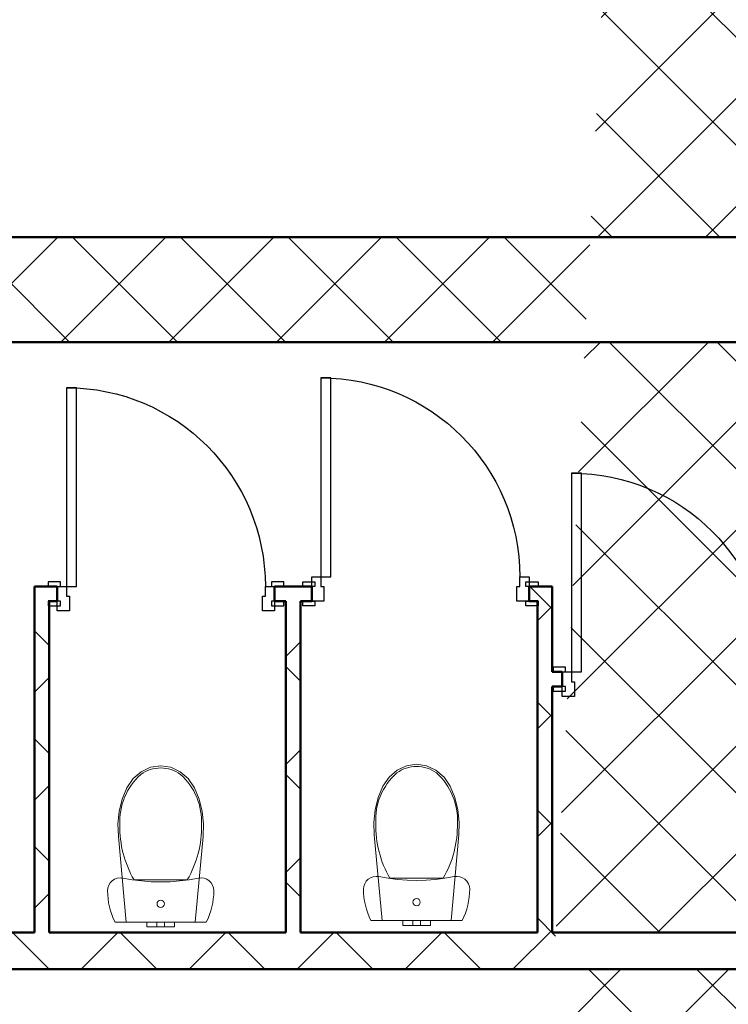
# Model space of a CAD drawing. Header units: millimetres. Extents: x -61343 to 9939, y -6894 to 7453.
# Tile 27 of 255: x -27016 to -26726, y 3616 to 4019. Entities that reach past the tile are written whole.
import ezdxf

# ---------------------------------------------------------------- set-up
doc = ezdxf.new("R2010")
doc.units = ezdxf.units.MM
doc.header["$MEASUREMENT"] = 0
for name, color, linetype, lineweight in [('A_sanitarka', 140, 'Continuous', 13), ('A_wymiary', 253, 'Continuous', 9), ('A_ściany istniejące hatch', 82, 'Continuous', 9)]:
    doc.layers.add(name, color=color, linetype=linetype, lineweight=lineweight)
doc.layers.add('Drzwi Archicad', color=7, linetype='Continuous')
doc.layers.add('Konstrukcja - Ściany zew', color=7, linetype='Continuous')
doc.styles.get("Standard").update_dxf_attribs({"font": 'arial.ttf'})
doc.dimstyles.new('1do100', dxfattribs={"dimtxt": 20, "dimasz": 15, "dimexe": 15, "dimexo": 0.625, "dimgap": 6, "dimtad": 1, "dimtxsty": 'Standard', "dimblk": 'ARCHTICK', "dimcen": 2.5, "dimadec": 0, "dimazin": 0, "dimtfac": 1, "dimtmove": 0, "dimatfit": 3, "dimldrblk": 'OBLIQUE', "dimfxl": 15, "dimfxlon": 1, "dimarcsym": 0})

# ---------------------------------------------------------------- blocks, each defined once
blk = doc.blocks.new('Ściana_25_1', base_point=(-11072.26123587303, 3102.197384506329))
at = {"layer": 'Konstrukcja - Ściany zew', "color": 7, "linetype": 'Continuous', "lineweight": 50, "flags": 128}
for points in [[(-16882.26123587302, 3252.197384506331), (-17472.26123587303, 3252.197384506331)], [(-15852.26123587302, 3252.197384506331), (-16822.26123587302, 3252.197384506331)], [(-14822.26123587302, 3252.19738450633), (-15792.26123587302, 3252.197384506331)], [(-13082.26123587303, 3252.19738450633), (-14762.26123587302, 3252.19738450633)], [(-17472.26123587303, 3102.197384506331), (-13082.26123587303, 3102.19738450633)]]:
    blk.add_lwpolyline(points, dxfattribs=at)
blk = doc.blocks.new('Ściana_26_1', base_point=(-11072.26123587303, 5669.999999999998))
at = {"layer": 'Konstrukcja - Ściany zew', "color": 7, "linetype": 'Continuous', "lineweight": 50, "flags": 128}
for points in [[(-11552.26123587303, 6099.999999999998), (-17472.26123587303, 6100)], [(-17472.26123587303, 5670), (-11552.26123587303, 5669.999999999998)]]:
    blk.add_lwpolyline(points, dxfattribs=at)
blk = doc.blocks.new('Ściana_114_1', base_point=(-16882.26123587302, 4609.174191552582))
at = {"layer": 'Konstrukcja - Ściany zew', "color": 7, "linetype": 'Continuous', "lineweight": 50, "flags": 128}
for points in [[(-16882.26123587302, 4669.174191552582), (-16822.26123587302, 4669.174191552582)], [(-16882.26123587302, 4669.174191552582), (-16882.26123587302, 3252.197384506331)], [(-16822.26123587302, 3252.197384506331), (-16822.26123587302, 4609.174191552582)]]:
    blk.add_lwpolyline(points, dxfattribs=at)
blk = doc.blocks.new('Ściana_115_1', base_point=(-14822.26123587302, 4669.174191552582))
at = {"layer": 'Konstrukcja - Ściany zew', "color": 7, "linetype": 'Continuous', "lineweight": 50, "flags": 128}
for points in [[(-14762.26123587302, 4669.174191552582), (-14822.26123587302, 4669.174191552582)], [(-14762.26123587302, 4319.174191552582), (-14762.26123587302, 4669.174191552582)], [(-14822.26123587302, 4609.174191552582), (-14822.26123587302, 3252.19738450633)], [(-14762.26123587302, 3252.19738450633), (-14762.26123587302, 4259.174191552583)]]:
    blk.add_lwpolyline(points, dxfattribs=at)
blk = doc.blocks.new('Drzwi metalowe 27_22')
at = {"layer": 'Drzwi Archicad', "color": 7, "linetype": 'Continuous', "lineweight": 25}
for p, q in [((366.9999999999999, 0), (366.9999999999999, 814)), ((366.9999999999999, 814), (406.9999999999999, 814)), ((406.9999999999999, 814), (406.9999999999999, 0)), ((-482, 0), (-482, 19)), ((-482, 19), (-432, 19)), ((-432, 0), (-482, 0)), ((-407, 0), (-445, 0)), ((-445, 0), (-445, -100)), ((-432, 19), (-432, 0)), ((-407, -40), (-407, 0)), ((406.9999999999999, 0), (366.9999999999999, 0)), ((445, 0), (407, 0)), ((407, 0), (407, -40)), ((432, 19), (482, 19)), ((432, 0), (432, 19)), ((482, 0), (432, 0)), ((445, -100), (445, 0)), ((482, 19), (482, 0)), ((-395, -40), (-407, -40)), ((-395, -100), (-395, -40)), ((407, -40), (395, -40)), ((395, -40), (395, -100)), ((-482, -79), (-482, -60)), ((-482, -60), (-432, -60)), ((-432, -79), (-482, -79)), ((-432, -60), (-432, -79)), ((432, -60), (482, -60)), ((432, -79), (432, -60)), ((482, -79), (432, -79)), ((482, -60), (482, -79)), ((-445, -100), (-395, -100)), ((395, -100), (445, -100))]:
    blk.add_line(p, q, dxfattribs=at)
at = {"layer": 'Drzwi Archicad', "color": 7, "linetype": 'Continuous', "lineweight": 50}
for p, q in [((-445, 0), (-482, 0)), ((-445, 0), (-482, 0)), ((-445, 0), (-445, -60)), ((-445, 0), (-445, -60)), ((445, 0), (445, -60)), ((445, 0), (445, -60)), ((445, 0), (482, 0)), ((445, 0), (482, 0)), ((-445, -60), (-482, -60)), ((-445, -60), (-482, -60)), ((445, -60), (482, -60)), ((445, -60), (482, -60))]:
    blk.add_line(p, q, dxfattribs=at)
at = {"layer": 'Drzwi Archicad', "color": 7, "linetype": 'Continuous', "lineweight": 25}
blk.add_arc((406.9999999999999, 0), 814, 90, 180, dxfattribs=at)
blk = doc.blocks.new('Ściana_116_1', base_point=(-13082.26123587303, 4319.174191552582))
at = {"layer": 'Konstrukcja - Ściany zew', "color": 7, "linetype": 'Continuous', "lineweight": 50}
for p, q in [((-14720.54434790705, 4319.174191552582), (-14757.54434790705, 4319.174191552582)), ((-14720.54434790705, 4319.174191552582), (-14720.54434790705, 4259.174191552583)), ((-13830.54434790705, 4319.174191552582), (-13793.54434790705, 4319.174191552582)), ((-13830.54434790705, 4319.174191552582), (-13830.54434790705, 4259.174191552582)), ((-14720.54434790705, 4259.174191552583), (-14757.54434790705, 4259.174191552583)), ((-13830.54434790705, 4259.174191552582), (-13793.54434790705, 4259.174191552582))]:
    blk.add_line(p, q, dxfattribs=at)
at = {"layer": 'Konstrukcja - Ściany zew', "color": 7, "linetype": 'Continuous', "lineweight": 50, "flags": 128}
for points in [[(-14720.54435939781, 4319.174191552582), (-14762.26123587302, 4319.174191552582)], [(-13082.26123587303, 4319.174191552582), (-13830.54434688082, 4319.174191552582)], [(-14762.26123587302, 4259.174191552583), (-14720.54434509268, 4259.174191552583)], [(-13830.54433794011, 4259.174191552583), (-13082.26123587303, 4259.174191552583)]]:
    blk.add_lwpolyline(points, dxfattribs=at)
at = {"layer": 'Drzwi Archicad', "color": 21, "linetype": 'Continuous', "lineweight": 13, "true_color": 0xff9955, "xscale": -1, "zscale": 1000}
blk.add_blockref('Drzwi metalowe 27_22', (-14275.54434790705, 4319.174191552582), dxfattribs=at)
blk = doc.blocks.new('Ściana_117_1', base_point=(-15852.26123587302, 4609.174191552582))
at = {"layer": 'Konstrukcja - Ściany zew', "color": 7, "linetype": 'Continuous', "lineweight": 50, "flags": 128}
for points in [[(-15852.26123587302, 4609.174191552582), (-15852.26123587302, 3252.197384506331)], [(-15792.26123587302, 3252.197384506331), (-15792.26123587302, 4609.174191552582)]]:
    blk.add_lwpolyline(points, dxfattribs=at)
blk = doc.blocks.new('Drzwi metalowe 27_23')
at = {"layer": 'Drzwi Archicad', "color": 7, "linetype": 'Continuous', "lineweight": 25}
for p, q in [((366.9999999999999, 0), (366.9999999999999, 814)), ((366.9999999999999, 814), (406.9999999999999, 814)), ((406.9999999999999, 814), (406.9999999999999, 0)), ((-407, 0), (-445, 0)), ((-445, 0), (-445, -100)), ((-407, -40), (-407, 0)), ((406.9999999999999, 0), (366.9999999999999, 0)), ((445, 0), (407, 0)), ((407, 0), (407, -40)), ((445, -100), (445, 0)), ((-432, -21), (-482, -21)), ((-482, -21), (-482, -40.00000000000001)), ((-482, -40.00000000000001), (-432, -40.00000000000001)), ((-432, -40.00000000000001), (-432, -21)), ((-395, -40), (-407, -40)), ((-395, -100), (-395, -40)), ((407, -40), (395, -40)), ((395, -40), (395, -100)), ((482, -21), (432, -21)), ((432, -21), (432, -40.00000000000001)), ((432, -40.00000000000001), (482, -40.00000000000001)), ((482, -40.00000000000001), (482, -21)), ((-432, -100), (-482, -100)), ((-482, -100), (-482, -119)), ((-482, -119), (-432, -119)), ((-445, -100), (-395, -100)), ((-432, -119), (-432, -100)), ((395, -100), (445, -100)), ((482, -100), (432, -100)), ((432, -100), (432, -119)), ((432, -119), (482, -119)), ((482, -119), (482, -100))]:
    blk.add_line(p, q, dxfattribs=at)
at = {"layer": 'Drzwi Archicad', "color": 7, "linetype": 'Continuous', "lineweight": 50}
for p, q in [((-445, -40.00000000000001), (-482, -40.00000000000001)), ((-445, -40.00000000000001), (-482, -40.00000000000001)), ((-445, -100), (-445, -40.00000000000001)), ((-445, -100), (-445, -40.00000000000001)), ((445, -100), (445, -40.00000000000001)), ((445, -100), (445, -40.00000000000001)), ((445, -40.00000000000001), (482, -40.00000000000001)), ((445, -40.00000000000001), (482, -40.00000000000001)), ((-445, -100), (-482, -100)), ((-445, -100), (-482, -100)), ((445, -100), (482, -100)), ((445, -100), (482, -100))]:
    blk.add_line(p, q, dxfattribs=at)
at = {"layer": 'Drzwi Archicad', "color": 7, "linetype": 'Continuous', "lineweight": 25}
blk.add_arc((406.9999999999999, 0), 814, 90, 180, dxfattribs=at)
blk = doc.blocks.new('Ściana_118_1', base_point=(-16882.26123587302, 4609.174191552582))
at = {"layer": 'Konstrukcja - Ściany zew', "color": 7, "linetype": 'Continuous', "lineweight": 50}
for p, q in [((-16788.62343271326, 4669.174191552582), (-16825.62343271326, 4669.174191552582)), ((-16788.62343271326, 4669.174191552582), (-16788.62343271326, 4609.174191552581)), ((-15898.62343271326, 4669.174191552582), (-15861.62343271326, 4669.174191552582)), ((-15898.62343271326, 4669.174191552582), (-15898.62343271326, 4609.174191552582)), ((-15746.80915690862, 4669.174191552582), (-15783.80915690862, 4669.174191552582)), ((-15746.80915690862, 4609.174191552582), (-15746.80915690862, 4669.174191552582)), ((-14856.80915690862, 4669.174191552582), (-14819.80915690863, 4669.174191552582)), ((-14856.80915690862, 4609.174191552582), (-14856.80915690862, 4669.174191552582)), ((-16788.62343271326, 4609.174191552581), (-16825.62343271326, 4609.174191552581)), ((-15898.62343271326, 4609.174191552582), (-15861.62343271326, 4609.174191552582)), ((-15746.80915690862, 4609.174191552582), (-15783.80915690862, 4609.174191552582)), ((-14856.80915690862, 4609.174191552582), (-14819.80915690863, 4609.174191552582))]:
    blk.add_line(p, q, dxfattribs=at)
at = {"layer": 'Konstrukcja - Ściany zew', "color": 7, "linetype": 'Continuous', "lineweight": 50, "flags": 128}
for points in [[(-16788.62342950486, 4669.174191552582), (-16822.26123587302, 4669.174191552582)], [(-15746.80914434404, 4669.174191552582), (-15898.62342235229, 4669.174191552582)], [(-14822.26123587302, 4669.174191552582), (-14856.8091678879, 4669.174191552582)], [(-16822.26123587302, 4609.174191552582), (-16788.62344172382, 4609.174191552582)], [(-15898.62344172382, 4609.174191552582), (-15852.26123587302, 4609.174191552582)], [(-15792.26123587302, 4609.174191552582), (-15746.8091640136, 4609.174191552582)], [(-14856.8091640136, 4609.174191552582), (-14822.26123587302, 4609.174191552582)]]:
    blk.add_lwpolyline(points, dxfattribs=at)
at = {"layer": 'Drzwi Archicad', "color": 21, "linetype": 'Continuous', "lineweight": 13, "true_color": 0xff9955, "xscale": -1, "zscale": 1000}
for name, p in [('Drzwi metalowe 27_22', (-16343.62343271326, 4669.174191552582)), ('Drzwi metalowe 27_23', (-15301.80915690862, 4709.174191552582))]:
    blk.add_blockref(name, p, dxfattribs=at)
blk = doc.blocks.new('WC 27')
for p, q in [((-57.00000000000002, 19.99999999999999), (-40.30508652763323, 19.99999999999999)), ((-57.00000000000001, -1.396097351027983e-14), (-57.00000000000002, 19.99999999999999)), ((-40.30508652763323, 19.99999999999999), (-16, 19.99999999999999)), ((-16.00000000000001, 20), (-11.31370849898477, 20)), ((-16, -3.918869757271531e-15), (-16.00000000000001, 20)), ((-11.31370849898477, 20), (-5.204170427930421e-15, 20)), ((-5.204170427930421e-15, 20), (11.31370849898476, 20)), ((0, -9.797174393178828e-16), (11.31370849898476, 2.078294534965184e-15)), ((11.31370849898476, 20), (16, 20)), ((11.31370849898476, 2.078294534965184e-15), (16, 3.918869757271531e-15)), ((16, 3.918869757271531e-15), (16, 20)), ((16, 20), (40.30508652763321, 20.00000000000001)), ((16, 8.344386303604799e-16), (40.30508652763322, 7.403924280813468e-15)), ((40.30508652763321, 20.00000000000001), (57.00000000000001, 20.00000000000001)), ((40.30508652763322, 7.403924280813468e-15), (57.00000000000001, 1.396097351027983e-14)), ((57.00000000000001, 1.396097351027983e-14), (57.00000000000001, 20.00000000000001)), ((-57.00000000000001, -1.396097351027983e-14), (-40.30508652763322, -1.233987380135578e-14)), ((-40.30508652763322, -1.233987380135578e-14), (-16, -7.003300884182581e-15)), ((-16, -3.918869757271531e-15), (-11.31370849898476, -3.463824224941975e-15)), ((-11.31370849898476, -3.463824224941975e-15), (0, -9.797174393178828e-16)), ((0, -173.043128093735), (-108.9414490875, -173.043128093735)), ((108.94192722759, -173.0439845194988), (0, -173.043128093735))]:
    blk.add_line(p, q)
at = {"flags": 128}
for points in [[(-186.7682631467, 0), (-193.8693581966, -15.0746413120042), (-200.0738475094, -30.5397014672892), (-205.3603698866, -46.34193640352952), (-209.7107245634, -62.42694121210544), (-213.1099338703, -78.73933744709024), (-215.5462948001, -95.22296378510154), (-217.0114192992, -111.8210693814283), (-217.5002631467, -128.4765092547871), (-216.2173727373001, -140.0108815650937), (-212.4322594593, -150.9820926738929), (-206.3296959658, -160.8545761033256), (-198.2075826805, -169.1464004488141), (-188.4624056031, -175.4527951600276), (-177.5698815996, -179.4659096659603), (-166.0617359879, -180.989841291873), (-154.4997460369, -179.9501983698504), (-116.2154201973, -173.1684674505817), (-77.63938685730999, -168.3121815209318), (-38.86847430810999, -165.3935301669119), (0, -164.4198393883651), (38.86847430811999, -165.3935301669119), (77.63938685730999, -168.3121815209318), (116.2154201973, -173.1684674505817), (154.4997460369, -179.9501983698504), (166.0617359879, -180.989841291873), (177.5698815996, -179.4659096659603), (188.4624056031, -175.4527951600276), (198.2075826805, -169.1464004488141), (206.3296959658, -160.8545761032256), (212.4322594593, -150.9820926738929), (216.2173727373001, -140.0108815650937), (217.5002631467, -128.4765092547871), (217.0114192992, -111.8210693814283), (215.5462948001, -95.22296378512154), (213.1099338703, -78.73933744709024), (209.7107245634, -62.42694121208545), (205.3603698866, -46.34193640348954), (200.0738475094, -30.53970146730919), (193.8693581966, -15.0746413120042), (186.7682631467, 0)], [(-169.4236422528, -453.4253930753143), (-157.0185212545, -503.1720699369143), (-137.9976229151, -550.1101050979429), (-112.3998459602, -587.3056767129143), (-79.35704269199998, -615.8237892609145), (-41.04853310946, -633.7835462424), (0, -640.0005631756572), (41.04853310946, -633.7835462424), (79.35704269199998, -615.8237892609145), (112.3998459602, -587.3056767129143), (137.9976229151, -550.1101050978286), (157.0185212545, -503.1720699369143), (169.4236422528, -453.4253930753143), (174.911377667, -402.0795756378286), (173.3483030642, -350.3829989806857), (140.9747959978, 0), (-140.9747959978, 0), (-173.3483030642, -350.3829989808), (-174.911377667, -402.0795756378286)]]:
    blk.add_lwpolyline(points, close=True, dxfattribs=at)
blk.add_ellipse((0, -74.97928748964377), major_axis=(15.00000000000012, 0), ratio=0.9997238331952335)
for centre, major_axis, ratio, start_param, end_param in [((258.0954531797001, -387.9368792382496), (2.605531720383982e-14, 425.5156216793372), 0.999376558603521, 1.04139159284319, 1.594412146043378), ((-258.0954531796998, -387.9368792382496), (2.605531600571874e-14, 425.515602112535), 0.999376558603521, 4.688770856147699, 5.241791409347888), ((89.46048916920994, -412.3034721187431), (1.574013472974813e-14, 257.0559077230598), 0.999376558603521, 1.515065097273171, 2.415653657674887), ((-89.46048916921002, -412.3034721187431), (1.574012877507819e-14, 257.0558104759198), 0.999376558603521, 3.867527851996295, 4.76811641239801), ((0.8128152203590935, -492.7552085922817), (8.48730025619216e-15, 138.6081319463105), 0.9993765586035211, 2.509088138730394, 3.135731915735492), ((-0.8118348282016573, -492.7582364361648), (8.487114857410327e-15, 138.6051041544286), 0.9993765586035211, 3.147453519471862, 3.774097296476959)]:
    blk.add_ellipse(centre, major_axis=major_axis, ratio=ratio, start_param=start_param, end_param=end_param)
blk = doc.blocks.new('_ArchTick')
at = {"color": 0, "linetype": 'ByBlock', "const_width": 0.15}
blk.add_lwpolyline([(-0.5, -0.5), (0.5, 0.5)], dxfattribs=at)
blk = doc.blocks.new('*D2990')
at = {"layer": 'A_wymiary', "color": 0, "lineweight": -2, "transparency": 16777216}
for p, q in [((-41567.80092265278, 3918.543981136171), (-41597.80092265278, 3918.543981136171)), ((-41582.80092265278, 3918.543981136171), (-41582.80092265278, 3818.543981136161)), ((-41597.80092265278, 3818.543981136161), (-41567.80092265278, 3818.543981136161))]:
    blk.add_line(p, q, dxfattribs=at)
at = {"layer": 'Defpoints', "color": 0, "transparency": 16777216}
for p in [(-5380.043037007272, 3918.543981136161), (-41623.519732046, 3818.543981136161), (-41582.80092265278, 3818.543981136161)]:
    blk.add_point(p, dxfattribs=at)
at = {"layer": 'A_wymiary', "color": 0, "lineweight": -2, "transparency": 16777216, "xscale": 15, "yscale": 15, "zscale": 15}
for p, rotation in [((-41582.80092265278, 3918.543981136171), 90), ((-41582.80092265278, 3818.543981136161), 270)]:
    blk.add_blockref('_ArchTick', p, dxfattribs=dict(at, rotation=rotation))
at = {"layer": 'A_wymiary', "color": 0, "transparency": 16777216, "insert": (-41599.01238240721, 3868.54398113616), "char_height": 20, "attachment_point": 5, "rotation": 90}
blk.add_mtext('100', dxfattribs=at)
blk = doc.blocks.new('_Oblique')
at = {"color": 0, "linetype": 'ByBlock', "lineweight": -2}
blk.add_line((-0.5, -0.5), (0.5, 0.5), dxfattribs=at)

msp = doc.modelspace()

# ---------------------------------------------------------------- hatches: boundary and pattern name
at = {"layer": 'A_ściany istniejące hatch'}
h = msp.add_hatch(dxfattribs=at)
h.set_pattern_fill('NET', color=256, scale=250, angle=45)
h.set_pattern_definition([(45, (7385.571392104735, 0), (-22.09708691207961, 22.09708691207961), []), (135, (7385.571392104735, 0), (-22.09708691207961, -22.09708691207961), [])])
h.paths.add_polyline_path([(-24601.05965633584, 5156.323444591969), (-24559.05965633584, 5156.323441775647), (-24559.05965633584, 4894.323442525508), (-24349.05965633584, 4894.323442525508), (-24349.05965633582, 4852.323442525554), (-24601.05965633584, 4852.323442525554)], flags=16)
h.paths.add_polyline_path([(-24007.05800551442, 4880.323442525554), (-24007.05800551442, 4820.323442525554), (-24127.05965633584, 4820.323442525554), (-24127.05965633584, 4660.323442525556), (-24187.05965633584, 4660.323442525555), (-24187.05965633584, 4852.323442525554), (-24229.05965633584, 4852.323442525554), (-24229.05965633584, 4894.323442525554), (-24225.05965633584, 4894.323442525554), (-24225.05965633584, 5553.323442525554), (-24559.05965633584, 5553.323442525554), (-24559.05965633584, 5507.323442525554), (-24601.05965633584, 5507.323442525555), (-24601.05965633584, 5597.323442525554), (-24143.05965633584, 5597.323442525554), (-24143.05965931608, 5553.323442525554), (-24181.05965633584, 5553.323442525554), (-24181.05965633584, 4880.323442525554)], flags=17)
h.paths.add_polyline_path([(-23403.05965633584, 4880.323442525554), (-23261.05965633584, 4880.323442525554), (-23261.05965633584, 4942.323442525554), (-23217.05965633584, 4942.323442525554), (-23217.05965633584, 4657.323445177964), (-23277.05965633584, 4657.323445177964), (-23277.05965633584, 4820.323442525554), (-23403.05965633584, 4820.323442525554)], flags=17)
h.paths.add_polyline_path([(-23360.05965633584, 4000.323442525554), (-23277.05965633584, 4000.323442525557), (-23277.05965633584, 4115.323445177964), (-23217.05965633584, 4115.323445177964), (-23217.05965633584, 3942.323442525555), (-23277.05965633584, 3942.323442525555), (-23277.05965633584, 3975.323442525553), (-23360.05965633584, 3975.323442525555)], flags=17)
h.paths.add_polyline_path([(-23717.05965633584, 4570.323442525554), (-23687.05965633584, 4570.323442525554), (-23687.05965633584, 4540.323442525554), (-23717.05965633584, 4540.323442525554)], flags=17)
h.paths.add_polyline_path([(-23717.05965633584, 4276.323442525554), (-23687.05965633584, 4276.323442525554), (-23687.05965633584, 4306.323442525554), (-23717.05965633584, 4306.323442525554)], flags=17)
h.paths.add_polyline_path([(-24205.05965633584, 2730.323442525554), (-24145.05965633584, 2730.323442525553), (-24145.05965633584, 2570.323442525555), (-23907.05965633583, 2570.323442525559), (-23907.05965633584, 2750.323442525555), (-23847.05965633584, 2750.323442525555), (-23847.05965633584, 2570.323442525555), (-23277.05965633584, 2570.323442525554), (-23277.05965633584, 2720.323442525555), (-23217.05965633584, 2720.323442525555), (-23217.05965633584, 2510.323442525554), (-24205.05965633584, 2510.323442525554)])
h.paths.add_polyline_path([(-26687.05965227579, 5880.323442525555), (-26474.05965633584, 5880.32344487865), (-26474.05966137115, 5974.357659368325), (-26449.05965901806, 5974.35765319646), (-26449.05965901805, 5855.323442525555), (-26687.05965227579, 5855.323442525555)], flags=17)
h.paths.add_polyline_path([(-26054.05965633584, 5854.668952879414), (-26019.05965633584, 5854.668952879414), (-26019.05965633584, 5974.35765319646), (-26054.05965633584, 5974.35765319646)], flags=17)
h.paths.add_polyline_path([(-25764.05965630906, 4030.323442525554), (-25694.05966801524, 4030.323442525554), (-25694.05966801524, 3970.323442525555), (-25764.05965630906, 3970.323442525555)], flags=17)
h.paths.add_polyline_path([(-25354.05965630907, 4030.323442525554), (-25284.05965630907, 4030.323442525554), (-25284.05965630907, 3970.323442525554), (-25354.05965630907, 3970.323442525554)], flags=17)
h.paths.add_polyline_path([(-24913.05965630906, 4030.323442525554), (-24845.05966801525, 4030.323442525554), (-24845.05966801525, 3970.323442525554), (-24913.05965630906, 3970.323442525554)], flags=17)
h.paths.add_polyline_path([(-24710.05965630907, 4030.323442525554), (-24629.05966801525, 4030.323442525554), (-24629.05966801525, 3970.323442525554), (-24710.05965630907, 3970.323442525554)], flags=17)
h.paths.add_polyline_path([(-24127.05965633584, 4530.323438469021), (-24187.05965633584, 4530.323438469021), (-24187.05965633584, 4454.323442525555), (-24127.05965633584, 4454.323442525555)], flags=17)
h.paths.add_polyline_path([(-24559.05965633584, 5377.323440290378), (-24601.05965633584, 5377.323440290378), (-24601.05965633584, 5286.323444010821), (-24559.05965633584, 5286.323444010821)], flags=16)
h.paths.add_polyline_path([(-24013.05965633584, 5597.323442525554), (-23879.05965633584, 5597.323442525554), (-23879.05965633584, 5553.323442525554), (-24013.05965633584, 5553.323442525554)], flags=17)
h.paths.add_polyline_path([(-23261.05965633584, 5277.323444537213), (-23217.05965633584, 5277.323444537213), (-23217.05965633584, 5352.323442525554), (-23261.05965633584, 5352.323442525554)], flags=17)
h.paths.add_polyline_path([(-23261.05965633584, 5072.323442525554), (-23217.05965633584, 5072.323442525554), (-23217.05965633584, 5147.323442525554), (-23261.05965633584, 5147.323442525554)], flags=17)
h.paths.add_polyline_path([(-23277.05965633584, 4451.32344741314), (-23217.05965633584, 4451.32344741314), (-23217.05965633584, 4527.323445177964), (-23277.05965633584, 4527.323445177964)], flags=17)
h.paths.add_polyline_path([(-23277.05965633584, 4245.32344741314), (-23217.05965633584, 4245.32344741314), (-23217.05965633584, 4321.323445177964), (-23277.05965633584, 4321.323445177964)], flags=17)
h.paths.add_polyline_path([(-23277.05965633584, 3737.323444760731), (-23217.05965633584, 3737.323444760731), (-23217.05965633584, 3812.323442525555), (-23277.05965633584, 3812.323442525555)], flags=17)
h.paths.add_polyline_path([(-23277.05965633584, 3532.323444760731), (-23217.05965633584, 3532.323444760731), (-23217.05965633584, 3607.323442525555), (-23277.05965633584, 3607.323442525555)], flags=17)
h.paths.add_polyline_path([(-23277.05965633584, 3060.32344476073), (-23217.05965633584, 3060.32344476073), (-23217.05965633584, 3130.323442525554), (-23277.05965633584, 3130.323442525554)], flags=17)
h.paths.add_polyline_path([(-23217.05965633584, 2855.323442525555), (-23277.05965633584, 2855.323442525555), (-23277.05965633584, 2925.323442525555), (-23217.05965633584, 2925.323442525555)], flags=17)
h.paths.add_polyline_path([(-24502.05965659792, 2970.323442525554), (-24432.05965633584, 2970.323442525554), (-24432.05965633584, 2910.323442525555), (-24502.05965659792, 2910.323442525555)], flags=17)
h.paths.add_polyline_path([(-24707.05965633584, 2910.323442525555), (-24637.05965633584, 2910.323442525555), (-24637.05965633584, 2970.323442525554), (-24707.05965633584, 2970.323442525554)], flags=17)
h.paths.add_polyline_path([(-24912.05965659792, 2970.323442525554), (-24842.05965633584, 2970.323442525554), (-24842.05965633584, 2910.323442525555), (-24912.05965659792, 2910.323442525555)], flags=17)
h.paths.add_polyline_path([(-25169.05965633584, 2910.323442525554), (-25047.05966804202, 2910.323442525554), (-25047.05966804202, 2970.323442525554), (-25169.05965633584, 2970.323442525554)], flags=17)
h.paths.add_polyline_path([(-25374.05965659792, 2970.323442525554), (-25304.05965633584, 2970.323442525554), (-25304.05965633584, 2910.323442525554), (-25374.05965659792, 2910.323442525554)], flags=17)
h.paths.add_polyline_path([(-25579.05965633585, 2910.323442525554), (-25509.05965633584, 2910.323442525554), (-25509.05965633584, 2970.323442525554), (-25579.05965633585, 2970.323442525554)], flags=17)
h.paths.add_polyline_path([(-25784.05965659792, 2970.323442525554), (-25714.05965633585, 2970.323442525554), (-25714.05965633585, 2910.323442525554), (-25784.05965659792, 2910.323442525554)], flags=17)
h.paths.add_polyline_path([(-23895.05965633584, 2970.323442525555), (-23981.55965633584, 2970.323442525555), (-23981.54424533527, 2910.323442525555), (-23907.05965633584, 2910.323442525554), (-23907.05965633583, 2860.323442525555), (-23847.05965633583, 2860.323442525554), (-23847.05965633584, 3103.823442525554), (-23895.05965633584, 3103.823442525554)], flags=17)
h.paths.add_polyline_path([(-24091.55965633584, 2970.323442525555), (-24091.54424533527, 2910.323442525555), (-24145.05965633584, 2910.323442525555), (-24145.05965633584, 2870.323442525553), (-24205.05965633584, 2870.323442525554), (-24205.05965633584, 2910.323442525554), (-24297.05965633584, 2910.323442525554), (-24297.05965633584, 2970.323442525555)], flags=17)
h.paths.add_polyline_path([(-26079.05965633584, 2864.323442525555), (-26019.05965633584, 2864.323442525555), (-26019.05965633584, 2910.323442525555), (-25919.05965633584, 2910.323442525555), (-25919.05966804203, 2970.323442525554), (-26079.05965633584, 2970.323442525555)], flags=17)
h.paths.add_polyline_path([(-24289.05965630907, 4030.323442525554), (-24187.05965633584, 4030.323442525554), (-24187.05965633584, 4324.323442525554), (-24127.05965633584, 4324.32343846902), (-24127.05965633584, 4000.323442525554), (-24110.05965633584, 4000.323442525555), (-24110.05965633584, 3975.323442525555), (-24127.05965633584, 3975.323442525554), (-24127.05965633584, 3620.323442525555), (-24100.05965633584, 3620.323442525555), (-24100.05965633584, 3540.323442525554), (-24127.05965633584, 3540.323442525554), (-24127.05965633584, 3320.323442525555), (-24302.55965633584, 3320.323442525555), (-24302.55965633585, 3368.323442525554), (-24167.05965633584, 3368.323442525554), (-24167.05965633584, 3970.323442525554), (-24289.05965657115, 3970.323442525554)], flags=17)
h.paths.add_polyline_path([(-24494.05965630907, 4030.323442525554), (-24424.05965630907, 4030.323442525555), (-24424.05965630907, 3970.323442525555), (-24457.05965633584, 3970.323442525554), (-24457.05965633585, 3804.323442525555), (-24489.05965633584, 3804.323445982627), (-24489.05965633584, 3970.323442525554), (-24494.05965630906, 3970.323442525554)], flags=17)
h.paths.add_polyline_path([(-24736.05965633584, 3368.323442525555), (-24489.05965633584, 3368.323442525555), (-24489.05965633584, 3518.323447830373), (-24457.05965633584, 3518.3234443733), (-24457.05965633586, 3368.323442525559), (-24412.55965633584, 3368.323442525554), (-24412.55965633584, 3320.323442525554), (-24736.05965633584, 3320.323442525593)], flags=17)
h.paths.add_polyline_path([(-25725.05965633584, 3368.323442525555), (-25725.05965633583, 3320.323442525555), (-25485.05965633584, 3320.323442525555), (-25485.05965633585, 3368.323442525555), (-25489.05965630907, 3368.323442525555), (-25489.05965630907, 3460.323442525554), (-25517.05965630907, 3460.323442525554), (-25517.05965630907, 3368.323442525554)], flags=17)
h.paths.add_polyline_path([(-26079.05965633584, 4061.323442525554), (-26019.05965633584, 4061.323442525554), (-26019.05965633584, 4030.323442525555), (-25899.05965630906, 4030.323442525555), (-25899.05966801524, 3970.323442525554), (-26039.05965633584, 3970.323442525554), (-26039.05965633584, 3368.323442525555), (-25835.05965633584, 3368.323442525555), (-25835.05965633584, 3320.323442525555), (-26079.05965633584, 3320.323442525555)], flags=17)
h.paths.add_polyline_path([(-26019.05965633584, 4357.738516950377), (-26079.05965633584, 4357.738516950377), (-26079.05965633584, 4201.323453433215), (-26019.05965633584, 4201.323453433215)], flags=17)
h.paths.add_polyline_path([(-26019.05965633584, 4572.297004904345), (-26079.05965633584, 4572.297004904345), (-26079.05965633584, 4492.738518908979), (-26019.05965633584, 4492.738518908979)], flags=17)
h.paths.add_polyline_path([(-26019.05965633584, 4787.323442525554), (-26079.05965633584, 4787.323442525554), (-26079.05965633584, 4707.297013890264), (-26019.05965633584, 4707.297013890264)], flags=17)
h.paths.add_polyline_path([(-26019.05965633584, 5107.323442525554), (-26079.05965633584, 5107.323442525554), (-26079.05965633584, 4922.323442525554), (-26019.05965633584, 4922.323442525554)], flags=17)
h.paths.add_polyline_path([(-26019.05965633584, 5312.323442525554), (-26079.05965633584, 5312.323442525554), (-26079.05965633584, 5242.323455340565), (-26019.05965633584, 5242.323455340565)], flags=17)
h.paths.add_polyline_path([(-26019.05965633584, 5527.323442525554), (-26079.05965633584, 5527.323442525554), (-26079.05965633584, 5447.323442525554), (-26019.05965633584, 5447.323442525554)], flags=17)
h.paths.add_polyline_path([(-27069.05965633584, 5252.439788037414), (-27129.05965633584, 5252.439788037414), (-27129.05965633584, 5322.419772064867), (-27069.05965633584, 5322.419772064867), (-27069.05965633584, 5324.323442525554), (-26609.05965633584, 5324.323442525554), (-26609.05965633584, 5314.323442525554), (-26640.15965633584, 5314.323442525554), (-26640.15965633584, 5238.323442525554), (-26655.15965633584, 5238.323442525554), (-26655.15965633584, 5314.323442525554), (-26911.05965633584, 5314.323442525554), (-26911.05965633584, 5299.320287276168), (-26918.05965633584, 5299.320287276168), (-26918.05965633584, 5314.323442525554), (-27069.05965633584, 5314.323442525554)])
h.paths.add_polyline_path([(-27069.05965633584, 5197.323442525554), (-27069.05965633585, 5204.323442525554), (-26918.05965633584, 5204.323442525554), (-26918.05965633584, 5209.320288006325), (-26911.05965633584, 5209.320288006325), (-26911.05965633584, 5186.842374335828), (-26918.05965633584, 5186.842373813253), (-26918.05965633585, 5197.323442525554)], flags=17)
h.paths.add_polyline_path([(-27129.05965633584, 5117.439788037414), (-27069.05965633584, 5117.439788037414), (-27069.05965633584, 5087.323442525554), (-26918.05965633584, 5087.323442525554), (-26918.05965633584, 5096.842374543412), (-26911.05965633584, 5096.842374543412), (-26911.05965633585, 5087.323442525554), (-26655.15965633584, 5087.323442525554), (-26655.15965633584, 5143.323442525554), (-26640.15965633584, 5143.323442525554), (-26640.15965633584, 5087.323442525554), (-26612.05965609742, 5087.323442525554), (-26612.05965633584, 5072.323442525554), (-27069.05965633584, 5072.323442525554), (-27069.05965633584, 5046.959804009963), (-27129.05965633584, 5046.959804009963)])
h.paths.add_polyline_path([(-27129.05965633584, 4916.959804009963), (-27069.05965633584, 4916.959804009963), (-27069.05965633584, 4872.323442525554), (-26477.05965633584, 4872.323442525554), (-26477.05965633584, 4889.588796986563), (-26429.05965633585, 4889.588796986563), (-26429.05965633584, 4560.322612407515), (-26477.05965633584, 4560.322612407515), (-26477.05965633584, 4832.323442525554), (-27069.05965633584, 4832.323442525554), (-27069.05965633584, 4754.452296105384), (-27129.05965633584, 4754.452296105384)])
h.paths.add_polyline_path([(-27129.05965633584, 4414.472312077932), (-27069.05965633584, 4414.472312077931), (-27069.05965633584, 4392.323442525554), (-26477.05965633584, 4392.323442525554), (-26477.05965633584, 4450.322612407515), (-26429.05965633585, 4450.322612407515), (-26429.05965633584, 4053.322612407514), (-26477.05965633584, 4053.322612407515), (-26477.05965633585, 4367.323442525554), (-27069.05965633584, 4367.323442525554), (-27069.05965633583, 4344.256026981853), (-27129.05965633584, 4344.256026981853)])
h.paths.add_polyline_path([(-27129.05965633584, 4000.125357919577), (-27069.05965633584, 4000.125357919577), (-27069.05965633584, 3930.323442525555), (-26477.05965633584, 3930.323442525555), (-26477.05965633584, 3943.322612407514), (-26429.05965633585, 3943.322612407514), (-26429.05965633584, 3884.684373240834), (-26477.05965633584, 3884.684373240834), (-26477.05965633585, 3887.323442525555), (-27069.05965633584, 3887.323442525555), (-27069.05965633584, 3835.125357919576), (-27129.05965633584, 3835.125357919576)])
h.paths.add_polyline_path([(-27129.05965633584, 3700.125357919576), (-27069.05965633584, 3700.125357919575), (-27069.05965633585, 3645.543180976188), (-27010.05965633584, 3645.543180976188), (-27010.05965633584, 3787.240861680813), (-27000.69587569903, 3787.240861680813), (-27000.69587692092, 3781.240861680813), (-27004.05965633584, 3781.240861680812), (-27004.05965633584, 3645.543180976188), (-26907.05965633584, 3645.543180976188), (-26907.05965633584, 3781.240861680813), (-26911.69587692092, 3781.240861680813), (-26911.69587692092, 3787.240861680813), (-26896.5144484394, 3787.240861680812), (-26896.5144484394, 3781.240861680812), (-26901.05965633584, 3781.240861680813), (-26901.05965633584, 3645.543180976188), (-26804.05965633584, 3645.543180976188), (-26804.05965633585, 3781.240861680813), (-26807.5144484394, 3781.240861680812), (-26807.51444953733, 3787.240861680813), (-26798.05965633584, 3787.240861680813), (-26798.05965633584, 3752.240861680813), (-26793.88796868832, 3752.240861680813), (-26793.88796868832, 3746.240861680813), (-26798.05965633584, 3746.240861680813), (-26798.05965633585, 3645.543180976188), (-26630.05965633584, 3645.543180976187), (-26630.05965633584, 3746.240861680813), (-26704.88796654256, 3746.240861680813), (-26704.88796753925, 3752.240861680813), (-26624.05965633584, 3752.240861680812), (-26624.05965633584, 3645.543180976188), (-26477.05965633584, 3645.543180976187), (-26477.05965633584, 3774.684373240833), (-26429.05965633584, 3774.684373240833), (-26429.05965633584, 3627.829504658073), (-26477.05965633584, 3627.829504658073), (-26477.05965633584, 3630.543180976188), (-26624.05965633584, 3630.543180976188), (-26624.05965633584, 3588.24317934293), (-26630.05965633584, 3588.243180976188), (-26630.05965633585, 3630.543180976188), (-27069.05965633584, 3630.543180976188), (-27129.05965633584, 3630.543180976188)])
h.paths.add_polyline_path([(-27129.05965633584, 4549.472312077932), (-27069.05965633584, 4549.472312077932), (-27069.05965633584, 4619.452296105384), (-27129.05965633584, 4619.452296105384)])
h.paths.add_polyline_path([(-27129.05965633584, 4135.125357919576), (-27069.05965633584, 4135.125357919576), (-27069.05965633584, 4209.256026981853), (-27129.05965633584, 4209.256026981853)], flags=17)
h.paths.add_polyline_path([(-27129.05965633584, 3425.563196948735), (-27069.05965633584, 3425.563196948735), (-27069.05965633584, 3495.543180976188), (-27129.05965633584, 3495.543180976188)], flags=17)
h.paths.add_polyline_path([(-27129.05965633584, 3220.583212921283), (-27129.05965633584, 3290.563196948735), (-27069.05965633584, 3290.563196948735), (-27069.05965633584, 3280.563196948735), (-27022.05965633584, 3280.563196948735), (-27022.05965633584, 3451.543196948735), (-27010.8489369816, 3451.543196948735), (-27010.8489369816, 3445.543196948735), (-27016.05965633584, 3445.543196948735), (-27016.05965633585, 3280.563196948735), (-26917.05965633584, 3280.563196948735), (-26917.05965633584, 3445.543196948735), (-26921.84893456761, 3445.543196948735), (-26921.84893456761, 3451.543196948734), (-26906.54779697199, 3451.543196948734), (-26906.54779697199, 3445.543196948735), (-26911.05965633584, 3445.543196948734), (-26911.05965633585, 3280.563196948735), (-26814.05965633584, 3280.563196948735), (-26814.05965633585, 3445.543196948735), (-26817.54779522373, 3445.543196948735), (-26817.54779826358, 3451.543196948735), (-26803.51444971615, 3451.543196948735), (-26803.5144484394, 3445.543196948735), (-26808.05965633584, 3445.543196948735), (-26808.05965633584, 3280.563196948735), (-26711.05965633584, 3280.563196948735), (-26711.05965633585, 3445.543196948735), (-26714.5144484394, 3445.543196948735), (-26714.5144484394, 3451.543196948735), (-26711.05965633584, 3451.543196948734), (-26711.05965633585, 3495.543180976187), (-26630.05965633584, 3495.543180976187), (-26630.05965633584, 3499.243179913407), (-26624.05965633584, 3499.243179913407), (-26624.05965633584, 3485.215646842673), (-26630.05965633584, 3485.215646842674), (-26630.05965633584, 3489.543180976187), (-26705.05965633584, 3489.543180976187), (-26705.05965633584, 3280.563196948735), (-26630.05965633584, 3280.563196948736), (-26630.05965633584, 3396.215642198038), (-26624.05965633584, 3396.21564435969), (-26624.05965633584, 3280.563196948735), (-26477.05965633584, 3280.563196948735), (-26477.05965633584, 3517.829504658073), (-26429.05965633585, 3517.829504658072), (-26429.05965633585, 3084.023442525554), (-26477.05965633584, 3084.023442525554), (-26477.05965633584, 3265.563196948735), (-26624.05965633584, 3265.563196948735), (-26624.05965633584, 3168.053688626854), (-26630.05965633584, 3168.053688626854), (-26630.05965633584, 3265.563196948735), (-26705.05965633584, 3265.563196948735), (-26705.05965633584, 3072.723442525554), (-26630.05965633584, 3072.723442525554), (-26630.05965633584, 3079.05368821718), (-26624.05965633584, 3079.05368821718), (-26624.05965633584, 3063.023443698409), (-26630.05965633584, 3063.023442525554), (-26630.05965633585, 3066.723442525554), (-26711.05965633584, 3066.723442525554), (-26711.05965633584, 3140.323442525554), (-26714.5144484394, 3140.323442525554), (-26714.5144484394, 3146.323442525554), (-26711.05965633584, 3146.323442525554), (-26711.05965633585, 3265.563196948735), (-26808.05965633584, 3265.563196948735), (-26808.05965633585, 3146.323442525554), (-26803.51444929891, 3146.323442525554), (-26803.5144484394, 3140.323442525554), (-26817.54779697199, 3140.323442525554), (-26817.54779522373, 3146.323442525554), (-26814.05965633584, 3146.323442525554), (-26814.05965633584, 3265.563196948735), (-26911.05965633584, 3265.563196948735), (-26911.05965633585, 3146.323442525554), (-26906.54779697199, 3146.323442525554), (-26906.54779697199, 3140.323442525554), (-26921.84893562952, 3140.323442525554), (-26921.84893456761, 3146.323442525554), (-26917.05965633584, 3146.323442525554), (-26917.05965633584, 3265.563196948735), (-27016.05965633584, 3265.563196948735), (-27016.05965633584, 3146.323442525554), (-27010.84893516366, 3146.323442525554), (-27010.8489369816, 3140.323442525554), (-27022.05965633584, 3140.323442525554), (-27022.05965633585, 3265.563196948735), (-27069.05965633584, 3265.563196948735), (-27069.05965633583, 3220.583212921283)])
h.paths.add_polyline_path([(-27009.05965633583, 2829.323442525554), (-27069.05965633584, 2829.323442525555), (-27069.05965633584, 2910.323442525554), (-27129.05965633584, 2910.323442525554), (-27129.05965633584, 3085.583212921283), (-27069.05965633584, 3085.583212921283), (-27069.05965633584, 2970.323442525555), (-26630.05965633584, 2970.323442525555), (-26630.05965633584, 2974.023442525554), (-26624.05965633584, 2974.023443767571), (-26624.05965633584, 2970.323442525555), (-26477.05965633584, 2970.323442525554), (-26477.05965633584, 2974.023442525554), (-26429.05965633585, 2974.023442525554), (-26429.05965633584, 2919.323443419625), (-26454.05965633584, 2919.323442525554), (-26454.05965633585, 2930.323442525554), (-26624.05965633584, 2930.323442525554), (-26624.05965633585, 2925.583212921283), (-26630.05965633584, 2925.583212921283), (-26630.05965633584, 2930.323442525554), (-26814.05965633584, 2930.323442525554), (-26814.05965633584, 2890.070277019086), (-26839.05965633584, 2890.070277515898), (-26839.05965633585, 2930.323442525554), (-27009.05965633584, 2930.323442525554)])
h.paths.add_polyline_path([(-27009.05965633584, 2580.323442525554), (-27009.05965633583, 2619.323442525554), (-27069.05965633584, 2619.323442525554), (-27069.05965633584, 2520.323442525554), (-26019.05965633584, 2520.323442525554), (-26019.05965633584, 2724.323442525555), (-26079.05965633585, 2724.323442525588), (-26079.05965633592, 2580.323442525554)])
edge = h.paths.add_edge_path()
edge.add_line((-23749.05965633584, 5597.323442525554), (-23749.05965991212, 5553.323442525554))
edge.add_line((-23749.05965991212, 5553.323442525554), (-23711.05965633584, 5553.323442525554))
edge.add_line((-23711.05965633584, 5553.323442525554), (-23711.05965633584, 5403.323442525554))
edge.add_line((-23711.05965633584, 5403.323442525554), (-23684.05965633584, 5403.323442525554))
edge.add_line((-23684.05965633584, 5403.323442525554), (-23684.05965633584, 5553.323442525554))
edge.add_line((-23684.05965633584, 5553.323442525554), (-23261.05965633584, 5553.323442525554))
edge.add_line((-23261.05965633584, 5553.323442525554), (-23261.05965633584, 5482.323440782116))
edge.add_line((-23261.05965633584, 5482.323440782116), (-23217.05965633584, 5482.323442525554))
edge.add_line((-23217.05965633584, 5482.323442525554), (-23217.05965633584, 5597.323442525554))
edge.add_line((-23217.05965633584, 5597.323442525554), (-23749.05965633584, 5597.323485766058))
edge.add_line((-27084.05965633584, 5974.357659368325), (-27049.05965633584, 5974.357659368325))
edge.add_line((-27049.05965633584, 5974.357659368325), (-27049.05964925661, 5880.32344487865))
edge.add_line((-27049.05964925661, 5880.32344487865), (-26867.05965633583, 5880.32344487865))
edge.add_line((-26867.05965633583, 5880.32344487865), (-26867.05965218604, 5855.323442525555))
edge.add_line((-26867.05965218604, 5855.323442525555), (-27084.05965633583, 5855.323442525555))
edge.add_line((-27084.05965633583, 5855.323442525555), (-27084.05965633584, 5974.35765319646))
edge.add_line((-25489.05965630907, 3570.323442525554), (-25517.05965630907, 3570.323442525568))
edge.add_line((-25517.05965630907, 3570.323442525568), (-25517.05965624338, 3855.323442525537))
edge.add_line((-25517.05965624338, 3855.323442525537), (-25489.0596563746, 3855.323442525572))
edge.add_line((-25489.0596563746, 3855.323442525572), (-25489.05965617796, 3775.342492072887))
edge.add_line((-25489.05965617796, 3775.342492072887), (-25489.05965630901, 3683.71488578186))
edge.add_line((-25489.05965630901, 3683.71488578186), (-25489.05965630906, 3580.323442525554))
edge.add_line((-25489.05965630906, 3580.323442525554), (-25489.05966801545, 3570.323442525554))
edge.add_line((-26179.05965633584, 5852.323442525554), (-26019.05965633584, 5852.323442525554))
edge.add_line((-26019.05965633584, 5852.323442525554), (-26019.05965633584, 5662.323442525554))
edge.add_line((-26019.05965633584, 5662.323442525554), (-26079.05965633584, 5662.323442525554))
edge.add_line((-26079.05965633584, 5662.323442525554), (-26079.05965633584, 5792.323442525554))
edge.add_line((-26079.05965633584, 5792.323442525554), (-26179.05965633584, 5792.323442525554))
edge.add_line((-26179.05965633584, 5792.323442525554), (-26179.05965821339, 5852.323442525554))
edge.add_line((-26687.05965052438, 5852.323442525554), (-26329.05965633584, 5852.323442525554))
edge.add_line((-26329.05965633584, 5852.323442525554), (-26329.05965633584, 5792.323442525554))
edge.add_line((-26329.05965633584, 5792.323442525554), (-26429.05965633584, 5792.323442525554))
edge.add_line((-26429.05965633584, 5792.323442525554), (-26429.05965633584, 4999.588796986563))
edge.add_line((-26429.05965633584, 4999.588796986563), (-26477.05965633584, 4999.588796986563))
edge.add_line((-26477.05965633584, 4999.588796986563), (-26477.05965633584, 5072.323442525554))
edge.add_line((-26477.05965633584, 5072.323442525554), (-26517.05965299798, 5072.323442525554))
edge.add_line((-26517.05965299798, 5072.323442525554), (-26517.05965633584, 5087.323442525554))
edge.add_line((-26517.05965633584, 5087.323442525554), (-26477.05965633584, 5087.323442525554))
edge.add_line((-26477.05965633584, 5087.323442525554), (-26477.05965633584, 5792.323442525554))
edge.add_line((-26477.05965633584, 5792.323442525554), (-26687.05965141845, 5792.323442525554))
edge.add_line((-26687.05965141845, 5792.323442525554), (-26687.05965633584, 5852.323442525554))
edge.add_line((-26839.05965633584, 2790.070277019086), (-26814.05965633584, 2790.07027602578))
edge.add_line((-26814.05965633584, 2790.07027602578), (-26814.05965633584, 2755.323442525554))
edge.add_line((-26814.05965633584, 2755.323442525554), (-26454.05965633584, 2755.323442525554))
edge.add_line((-26454.05965633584, 2755.323442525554), (-26454.05965633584, 2821.355609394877))
edge.add_line((-26454.05965633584, 2821.355609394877), (-26429.05965633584, 2821.355609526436))
edge.add_line((-26429.05965633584, 2821.355609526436), (-26429.05965633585, 2750.323442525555))
edge.add_line((-26429.05965633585, 2750.323442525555), (-26759.05965633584, 2750.323442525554))
edge.add_line((-26759.05965633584, 2750.323442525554), (-26759.05965633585, 2730.323442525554))
edge.add_line((-26759.05965633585, 2730.323442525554), (-26839.05965633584, 2730.323442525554))
edge.add_line((-26839.05965633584, 2730.323442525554), (-26839.05965396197, 2790.070277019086))
h.paths.add_polyline_path([(-25059.05965633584, 3855.323442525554), (-25099.05965633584, 3855.323442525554), (-25099.05965633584, 3368.323442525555), (-25375.05965633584, 3368.323442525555), (-25375.05965633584, 3320.323442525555), (-24846.05965633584, 3320.323442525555), (-24846.05965633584, 3368.323442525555), (-25059.05965633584, 3368.323442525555)], flags=17)
h.paths.add_polyline_path([(-25099.05965633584, 3955.323442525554), (-25059.05965633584, 3955.323442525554), (-25059.05965633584, 3970.323442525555), (-25048.05965630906, 3970.323442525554), (-25048.05965630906, 4030.323442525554), (-25149.05965630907, 4030.323442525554), (-25149.05965657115, 3970.323442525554), (-25099.05965633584, 3970.323442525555)], flags=17)
h.paths.add_polyline_path([(-23578.05965693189, 4820.323442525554), (-23832.05800551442, 4820.323442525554), (-23832.05800239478, 4880.323442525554), (-23711.05965633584, 4880.323442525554), (-23711.05965633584, 4953.323446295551), (-23684.05965633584, 4953.323446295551), (-23684.05965633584, 4880.323442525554), (-23578.05965693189, 4880.323442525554)], flags=17)
h.paths.add_polyline_path([(-23789.5634736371, 3577.323442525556), (-23779.5634736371, 3577.323442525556), (-23779.5634736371, 3592.323442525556), (-23789.5634736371, 3592.323442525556)], flags=17)
h.paths.add_polyline_path([(-23699.5634736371, 3749.323442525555), (-23684.5634736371, 3749.323442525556), (-23684.5634736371, 3975.323442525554), (-23644.05965633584, 3975.323442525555), (-23644.05965261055, 4000.323442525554), (-24000.05965633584, 4000.323442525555), (-24000.05965633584, 3975.323442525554), (-23939.05965633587, 3975.323442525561), (-23939.05965633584, 3749.323442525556), (-23921.05965633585, 3749.323442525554), (-23921.05965633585, 3759.323442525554), (-23929.05965633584, 3759.323442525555), (-23929.05965633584, 3975.323442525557), (-23789.5634736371, 3975.323442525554), (-23789.5634736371, 3759.323442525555), (-23836.05965762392, 3759.323442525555), (-23836.05965762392, 3749.323442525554), (-23774.56347214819, 3749.323442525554), (-23774.56347214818, 3759.323442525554), (-23779.56347363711, 3759.323442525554), (-23779.5634736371, 3975.323442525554), (-23694.56347363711, 3975.323442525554), (-23694.56347363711, 3759.323442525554), (-23699.5634736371, 3759.323442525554)], flags=17)
h.paths.add_polyline_path([(-23929.05965633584, 3592.323442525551), (-23939.05965633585, 3592.323442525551), (-23939.05965633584, 3368.323442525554), (-23997.05965633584, 3368.323442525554), (-23997.05965633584, 3320.323442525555), (-23895.05965633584, 3320.323442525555), (-23895.05965633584, 3213.823442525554), (-23847.05965633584, 3213.823442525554), (-23847.05965633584, 3320.323442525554), (-23277.05965633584, 3320.323442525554), (-23277.05965633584, 3265.32344476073), (-23217.05965633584, 3265.323442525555), (-23217.05965633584, 3402.323442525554), (-23277.05965633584, 3402.323442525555), (-23277.05965633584, 3368.323442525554), (-23779.5634736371, 3368.323442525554), (-23779.5634736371, 3477.323442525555), (-23789.5634736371, 3477.323442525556), (-23789.5634736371, 3368.323442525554), (-23929.05965633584, 3368.323442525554)], flags=17)
h.paths.add_polyline_path([(-27129.05965633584, 5662.39975609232), (-27069.05965633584, 5662.399756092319), (-27069.05965633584, 5792.323442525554), (-26867.05966393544, 5792.323442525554), (-26867.05966393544, 5852.323442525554), (-27129.05965633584, 5852.323442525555)])
h.paths.add_polyline_path([(-27069.05965633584, 5527.399756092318), (-27129.05965633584, 5527.399756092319), (-27129.05965633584, 5457.419772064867), (-27069.05965633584, 5457.419772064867)])

# ---------------------------------------------------------------- block references
at = {"layer": 'A_sanitarka', "color": 7, "xscale": 0.1, "yscale": 0.1, "zscale": 100, "rotation": 180}
for p in [(-26958.36063211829, 3649.827041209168), (-26853.56139536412, 3650.454581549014)]:
    msp.add_blockref('WC 27', p, dxfattribs=at)
at = {"layer": 'Konstrukcja - Ściany zew', "color": 7, "lineweight": 50, "xscale": 0.1, "yscale": 0.1, "zscale": 0.1}
for name, p in [('Ściana_26_1', (-26429.05965633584, 3887.323442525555)), ('Ściana_118_1', (-27010.05965633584, 3781.240861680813)), ('Ściana_116_1', (-26630.05965633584, 3752.240861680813)), ('Ściana_114_1', (-27010.05965633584, 3781.240861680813)), ('Ściana_115_1', (-26804.05965633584, 3787.240861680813)), ('Ściana_117_1', (-26907.05965633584, 3781.240861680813)), ('Ściana_25_1', (-26429.05965633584, 3630.543180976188))]:
    msp.add_blockref(name, p, dxfattribs=at)

# ---------------------------------------------------------------- dimensions: what is measured, and where the dimension line sits
at = {"layer": 'A_wymiary'}
dim = msp.add_linear_dim(base=(-41582.80092265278, 3818.543981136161), p1=(-5380.043037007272, 3918.543981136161), p2=(-41623.519732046, 3818.543981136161), angle=90, dimstyle='1do100', dxfattribs=at)
dim.commit()
dim.dimension.update_dxf_attribs({"geometry": '*D2990', "text_midpoint": (-41599.01238240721, 3868.54398113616)})

doc.saveas('drawing.dxf')
